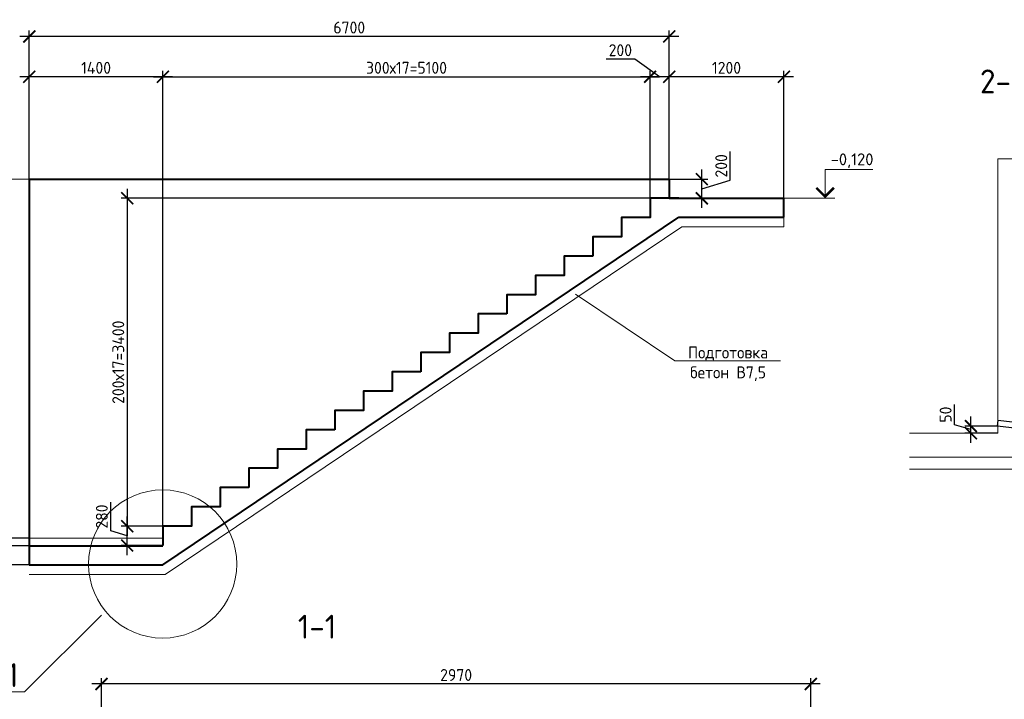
# Model space of a CAD drawing. Header units: millimetres. Extents: x 130535 to 3472113, y -231620 to 121434.
# Tile 82 of 133: x 546986 to 567601, y 4917 to 19149. Entities that reach past the tile are written whole.
import ezdxf
from ezdxf import colors
from ezdxf.entities.mleader import LeaderData, LeaderLine
from ezdxf.enums import TextEntityAlignment as Align
from ezdxf.math import Vec2, Vec3

# ---------------------------------------------------------------- set-up
doc = ezdxf.new("R2010")
doc.units = ezdxf.units.MM
doc.layers.get('DEFPOINTS').update_dxf_attribs({"color": 1, "lineweight": 0})
doc.layers.add('ИЗМ', color=3, linetype='Continuous')
for name, color, linetype, lineweight in [('РАЗМЕРЫ', 1, 'Continuous', 9), ('Разрез жилая часть$0$Отметки', 1, 'Continuous', 20), ('Символы 0.20', 1, 'Continuous', 20), ('стены монолит', 126, 'Continuous', 40), ('Текст 5.00', 82, 'Continuous', 50), ('Тонкая 0.20', 30, 'Continuous', 20)]:
    doc.layers.add(name, color=color, linetype=linetype, lineweight=lineweight)
doc.styles.add('GOST-2.304_Type-B', font='GOST_Common.ttf')
doc.styles.add('ГОСТ', font='isocpeur.TTF')
doc.dimstyles.new('СПДС', dxfattribs={"dimscale": 100, "dimtxt": 2.5, "dimasz": 2.5, "dimexe": 1.25, "dimexo": 0, "dimtad": 1, "dimdec": 0, "dimtxsty": 'GOST-2.304_Type-B', "dimblk": 'ARCHTICK', "dimcen": 2.5, "dimdle": 2, "dimadec": 0, "dimazin": 2, "dimtfac": 0.75, "dimtdec": 0, "dimtmove": 1, "dimatfit": 3, "dimfxl": 1, "dimtolj": 1, "dimarcsym": 1})

# ---------------------------------------------------------------- blocks, each defined once
blk = doc.blocks.new('_None')
blk = doc.blocks.new('_ArchTick')
at = {"color": 0, "linetype": 'ByBlock', "const_width": 0.15}
blk.add_lwpolyline([(-0.5, -0.5), (0.5, 0.5)], dxfattribs=at)
blk = doc.blocks.new('*D356')
at = {"layer": 'DEFPOINTS', "color": 0, "linetype": 'Continuous', "lineweight": 0, "transparency": 16777216}
for p in [(548582, 8130, -700), (546027, 7730), (548582, 7730, -1050)]:
    blk.add_point(p, dxfattribs=at)
at = {"layer": 'РАЗМЕРЫ', "color": 0, "linetype": 'Continuous', "lineweight": -2, "transparency": 16777216}
for p, q in [((546027, 8330), (546027, 7530)), ((548582, 8130), (545902, 8130)), ((546027, 7930), (545496, 7339)), ((548582, 7730), (545902, 7730)), ((545496, 7339), (545496, 6739))]:
    blk.add_line(p, q, dxfattribs=at)
at = {"layer": 'РАЗМЕРЫ', "color": 0, "linetype": 'Continuous', "lineweight": -2, "transparency": 16777216, "xscale": 250, "yscale": 250, "zscale": 250}
for p, rotation in [((546027, 8130), 90), ((546027, 7730), 270)]:
    blk.add_blockref('_ArchTick', p, dxfattribs=dict(at, rotation=rotation))
at = {"layer": 'РАЗМЕРЫ', "color": 0, "linetype": 'Continuous', "lineweight": 0, "transparency": 16777216, "insert": (545308, 7039), "char_height": 250, "attachment_point": 5, "rotation": 90, "style": 'GOST-2.304_Type-B'}
blk.add_mtext('\\A1;200', dxfattribs=at)
blk = doc.blocks.new('*D352')
at = {"layer": 'DEFPOINTS', "color": 0, "linetype": 'Continuous', "lineweight": 0, "transparency": 16777216}
for p in [(560185, 17954), (560185, 15410), (549985, 8542)]:
    blk.add_point(p, dxfattribs=at)
at = {"layer": 'РАЗМЕРЫ', "color": 0, "linetype": 'Continuous', "lineweight": -2, "transparency": 16777216}
for p, q in [((549785, 17954), (560385, 17954)), ((549985, 8542), (549985, 18079)), ((560185, 15410), (560185, 18079))]:
    blk.add_line(p, q, dxfattribs=at)
at = {"layer": 'РАЗМЕРЫ', "color": 0, "linetype": 'Continuous', "lineweight": -2, "transparency": 16777216, "xscale": 250, "yscale": 250, "zscale": 250, "rotation": 180}
blk.add_blockref('_ArchTick', (549985, 17954), dxfattribs=at)
at = {"layer": 'РАЗМЕРЫ', "color": 0, "linetype": 'Continuous', "lineweight": -2, "transparency": 16777216, "xscale": 250, "yscale": 250, "zscale": 250}
blk.add_blockref('_ArchTick', (560185, 17954), dxfattribs=at)
at = {"layer": 'РАЗМЕРЫ', "color": 0, "linetype": 'Continuous', "lineweight": 0, "transparency": 16777216, "insert": (555085, 18142), "char_height": 250, "width": 550.09, "attachment_point": 5, "style": 'GOST-2.304_Type-B'}
blk.add_mtext('\\A1;300х17=5100', dxfattribs=at)
blk = doc.blocks.new('*D353')
at = {"layer": 'DEFPOINTS', "color": 0, "linetype": 'Continuous', "lineweight": 0, "transparency": 16777216}
for p in [(560585, 17954), (560585, 15810), (562985, 15410)]:
    blk.add_point(p, dxfattribs=at)
at = {"layer": 'РАЗМЕРЫ', "color": 0, "linetype": 'Continuous', "lineweight": -2, "transparency": 16777216}
for p, q in [((563185, 17954), (560385, 17954)), ((560585, 15810), (560585, 18079)), ((562985, 15410), (562985, 18079))]:
    blk.add_line(p, q, dxfattribs=at)
at = {"layer": 'РАЗМЕРЫ', "color": 0, "linetype": 'Continuous', "lineweight": -2, "transparency": 16777216, "xscale": 250, "yscale": 250, "zscale": 250, "rotation": 180}
blk.add_blockref('_ArchTick', (560585, 17954), dxfattribs=at)
at = {"layer": 'РАЗМЕРЫ', "color": 0, "linetype": 'Continuous', "lineweight": -2, "transparency": 16777216, "xscale": 250, "yscale": 250, "zscale": 250}
blk.add_blockref('_ArchTick', (562985, 17954), dxfattribs=at)
at = {"layer": 'РАЗМЕРЫ', "color": 0, "linetype": 'Continuous', "lineweight": 0, "transparency": 16777216, "insert": (561785, 18142), "char_height": 250, "attachment_point": 5, "style": 'GOST-2.304_Type-B'}
blk.add_mtext('\\A1;1200', dxfattribs=at)
blk = doc.blocks.new('*D354')
at = {"layer": 'DEFPOINTS', "color": 0, "linetype": 'Continuous', "lineweight": 0, "transparency": 16777216}
for p in [(547187, 18798), (547187, 15810, -7150), (560585, 15810)]:
    blk.add_point(p, dxfattribs=at)
at = {"layer": 'РАЗМЕРЫ', "color": 0, "linetype": 'Continuous', "lineweight": -2, "transparency": 16777216}
for p, q in [((560785, 18798), (546987, 18798)), ((547187, 15810), (547187, 18923)), ((560585, 15810), (560585, 18923))]:
    blk.add_line(p, q, dxfattribs=at)
at = {"layer": 'РАЗМЕРЫ', "color": 0, "linetype": 'Continuous', "lineweight": -2, "transparency": 16777216, "xscale": 250, "yscale": 250, "zscale": 250, "rotation": 180}
blk.add_blockref('_ArchTick', (547187, 18798), dxfattribs=at)
at = {"layer": 'РАЗМЕРЫ', "color": 0, "linetype": 'Continuous', "lineweight": -2, "transparency": 16777216, "xscale": 250, "yscale": 250, "zscale": 250}
blk.add_blockref('_ArchTick', (560585, 18798), dxfattribs=at)
at = {"layer": 'РАЗМЕРЫ', "color": 0, "linetype": 'Continuous', "lineweight": 0, "transparency": 16777216, "insert": (553886, 18985), "char_height": 250, "attachment_point": 5, "style": 'GOST-2.304_Type-B'}
blk.add_mtext('\\A1;6700', dxfattribs=at)
blk = doc.blocks.new('*D355')
at = {"layer": 'DEFPOINTS', "color": 0, "linetype": 'Continuous', "lineweight": 0, "transparency": 16777216}
for p in [(547187, 17954), (547187, 15810, -7150), (549985, 8542)]:
    blk.add_point(p, dxfattribs=at)
at = {"layer": 'РАЗМЕРЫ', "color": 0, "linetype": 'Continuous', "lineweight": -2, "transparency": 16777216}
for p, q in [((550185, 17954), (546987, 17954)), ((547187, 15810), (547187, 18079)), ((549985, 8542), (549985, 18079))]:
    blk.add_line(p, q, dxfattribs=at)
at = {"layer": 'РАЗМЕРЫ', "color": 0, "linetype": 'Continuous', "lineweight": -2, "transparency": 16777216, "xscale": 250, "yscale": 250, "zscale": 250, "rotation": 180}
blk.add_blockref('_ArchTick', (547187, 17954), dxfattribs=at)
at = {"layer": 'РАЗМЕРЫ', "color": 0, "linetype": 'Continuous', "lineweight": -2, "transparency": 16777216, "xscale": 250, "yscale": 250, "zscale": 250}
blk.add_blockref('_ArchTick', (549985, 17954), dxfattribs=at)
at = {"layer": 'РАЗМЕРЫ', "color": 0, "linetype": 'Continuous', "lineweight": 0, "transparency": 16777216, "insert": (548586, 18142), "char_height": 250, "attachment_point": 5, "style": 'GOST-2.304_Type-B'}
blk.add_mtext('\\A1;1400', dxfattribs=at)
blk = doc.blocks.new('*D357')
at = {"layer": 'DEFPOINTS', "color": 0, "linetype": 'Continuous', "lineweight": 0, "transparency": 16777216}
for p in [(560585, 15810), (561268, 15810), (560585, 15410)]:
    blk.add_point(p, dxfattribs=at)
at = {"layer": 'РАЗМЕРЫ', "color": 0, "linetype": 'Continuous', "lineweight": -2, "transparency": 16777216}
for p, q in [((561862, 15789), (561862, 16389)), ((561268, 15210), (561268, 16010)), ((560585, 15810), (561393, 15810)), ((561268, 15610), (561862, 15789)), ((560585, 15410), (561393, 15410))]:
    blk.add_line(p, q, dxfattribs=at)
at = {"layer": 'РАЗМЕРЫ', "color": 0, "linetype": 'Continuous', "lineweight": -2, "transparency": 16777216, "xscale": 250, "yscale": 250, "zscale": 250}
for p, rotation in [((561268, 15810), 90), ((561268, 15410), 270)]:
    blk.add_blockref('_ArchTick', p, dxfattribs=dict(at, rotation=rotation))
at = {"layer": 'РАЗМЕРЫ', "color": 0, "linetype": 'Continuous', "lineweight": 0, "transparency": 16777216, "insert": (561675, 16089), "char_height": 250, "attachment_point": 5, "rotation": 90, "style": 'GOST-2.304_Type-B'}
blk.add_mtext('\\A1;200', dxfattribs=at)
blk = doc.blocks.new('*D358')
at = {"layer": 'DEFPOINTS', "color": 0, "linetype": 'Continuous', "lineweight": 0, "transparency": 16777216}
for p in [(560585, 15410), (549237, 8542), (549985, 8542)]:
    blk.add_point(p, dxfattribs=at)
at = {"layer": 'РАЗМЕРЫ', "color": 0, "linetype": 'Continuous', "lineweight": -2, "transparency": 16777216}
for p, q in [((549237, 15610), (549237, 8342)), ((560585, 15410), (549112, 15410)), ((549985, 8542), (549112, 8542))]:
    blk.add_line(p, q, dxfattribs=at)
at = {"layer": 'РАЗМЕРЫ', "color": 0, "linetype": 'Continuous', "lineweight": -2, "transparency": 16777216, "xscale": 250, "yscale": 250, "zscale": 250}
for p, rotation in [((549237, 15410), 90), ((549237, 8542), 270)]:
    blk.add_blockref('_ArchTick', p, dxfattribs=dict(at, rotation=rotation))
at = {"layer": 'РАЗМЕРЫ', "color": 0, "linetype": 'Continuous', "lineweight": 0, "transparency": 16777216, "insert": (549050, 11976), "char_height": 250, "attachment_point": 5, "rotation": 90, "style": 'GOST-2.304_Type-B'}
blk.add_mtext('\\A1;200х17=3400', dxfattribs=at)
blk = doc.blocks.new('*D351')
at = {"layer": 'DEFPOINTS', "color": 0, "linetype": 'Continuous', "lineweight": 0, "transparency": 16777216}
for p in [(560185, 17954), (560185, 15810), (560585, 15810)]:
    blk.add_point(p, dxfattribs=at)
at = {"layer": 'РАЗМЕРЫ', "color": 0, "linetype": 'Continuous', "lineweight": -2, "transparency": 16777216}
for p, q in [((559862, 18323), (559262, 18323)), ((560385, 17954), (559862, 18323)), ((560785, 17954), (559985, 17954)), ((560185, 15810), (560185, 18079)), ((560585, 15810), (560585, 18079))]:
    blk.add_line(p, q, dxfattribs=at)
at = {"layer": 'РАЗМЕРЫ', "color": 0, "linetype": 'Continuous', "lineweight": -2, "transparency": 16777216, "xscale": 250, "yscale": 250, "zscale": 250, "rotation": 180}
blk.add_blockref('_ArchTick', (560185, 17954), dxfattribs=at)
at = {"layer": 'РАЗМЕРЫ', "color": 0, "linetype": 'Continuous', "lineweight": -2, "transparency": 16777216, "xscale": 250, "yscale": 250, "zscale": 250}
blk.add_blockref('_ArchTick', (560585, 17954), dxfattribs=at)
at = {"layer": 'РАЗМЕРЫ', "color": 0, "linetype": 'Continuous', "lineweight": 0, "transparency": 16777216, "insert": (559562, 18510), "char_height": 250, "attachment_point": 5, "style": 'GOST-2.304_Type-B'}
blk.add_mtext('\\A1;200', dxfattribs=at)
blk = doc.blocks.new('*D349')
at = {"layer": 'DEFPOINTS', "color": 0, "linetype": 'Continuous', "lineweight": 0, "transparency": 16777216}
for p in [(548699, 5238), (548699, 2905), (563549, 2905)]:
    blk.add_point(p, dxfattribs=at)
at = {"layer": 'РАЗМЕРЫ', "color": 0, "linetype": 'Continuous', "lineweight": -2, "transparency": 16777216}
for p, q in [((548699, 2905), (548699, 5363)), ((563549, 2905), (563549, 5363)), ((563749, 5238), (548499, 5238))]:
    blk.add_line(p, q, dxfattribs=at)
at = {"layer": 'РАЗМЕРЫ', "color": 0, "linetype": 'Continuous', "lineweight": -2, "transparency": 16777216, "xscale": 250, "yscale": 250, "zscale": 250, "rotation": 180}
blk.add_blockref('_ArchTick', (548699, 5238), dxfattribs=at)
at = {"layer": 'РАЗМЕРЫ', "color": 0, "linetype": 'Continuous', "lineweight": -2, "transparency": 16777216, "xscale": 250, "yscale": 250, "zscale": 250}
blk.add_blockref('_ArchTick', (563549, 5238), dxfattribs=at)
at = {"layer": 'РАЗМЕРЫ', "color": 0, "linetype": 'Continuous', "lineweight": 0, "transparency": 16777216, "insert": (556124, 5426), "char_height": 250, "attachment_point": 5, "style": 'GOST-2.304_Type-B'}
blk.add_mtext('\\A1;2970', dxfattribs=at)
blk = doc.blocks.new('*D484')
at = {"layer": 'DEFPOINTS', "color": 0, "linetype": 'Continuous', "lineweight": 0, "transparency": 16777216}
for p in [(549237, 8542), (549985, 8542), (549985, 8138)]:
    blk.add_point(p, dxfattribs=at)
at = {"layer": 'РАЗМЕРЫ', "color": 0, "linetype": 'Continuous', "lineweight": -2, "transparency": 16777216}
for p, q in [((548894, 8444), (548894, 9044)), ((549237, 7938), (549237, 8742)), ((549985, 8542), (549112, 8542)), ((549237, 8340), (548894, 8444)), ((549985, 8138), (549112, 8138))]:
    blk.add_line(p, q, dxfattribs=at)
at = {"layer": 'РАЗМЕРЫ', "color": 0, "linetype": 'Continuous', "lineweight": -2, "transparency": 16777216, "xscale": 250, "yscale": 250, "zscale": 250}
for p, rotation in [((549237, 8542), 90), ((549237, 8138), 270)]:
    blk.add_blockref('_ArchTick', p, dxfattribs=dict(at, rotation=rotation))
at = {"layer": 'РАЗМЕРЫ', "color": 0, "linetype": 'Continuous', "lineweight": 0, "transparency": 16777216, "insert": (548706, 8744), "char_height": 250, "attachment_point": 5, "rotation": 90, "style": 'GOST-2.304_Type-B'}
blk.add_mtext('\\A1;280', dxfattribs=at)
blk = doc.blocks.new('*D485')
at = {"layer": 'DEFPOINTS', "color": 0, "linetype": 'Continuous', "lineweight": 0, "transparency": 16777216}
for p in [(546027, 8290), (547183, 8290, -7149), (547183, 8130, -3225)]:
    blk.add_point(p, dxfattribs=at)
at = {"layer": 'РАЗМЕРЫ', "color": 0, "linetype": 'Continuous', "lineweight": -2, "transparency": 16777216}
for p, q in [((545683, 8314), (545683, 8739)), ((546027, 7930), (546027, 8490)), ((546027, 8210), (545683, 8314)), ((547183, 8290), (545902, 8290)), ((547183, 8130), (545902, 8130))]:
    blk.add_line(p, q, dxfattribs=at)
at = {"layer": 'РАЗМЕРЫ', "color": 0, "linetype": 'Continuous', "lineweight": -2, "transparency": 16777216, "xscale": 250, "yscale": 250, "zscale": 250}
for p, rotation in [((546027, 8290), 90), ((546027, 8130), 270)]:
    blk.add_blockref('_ArchTick', p, dxfattribs=dict(at, rotation=rotation))
at = {"layer": 'РАЗМЕРЫ', "color": 0, "linetype": 'Continuous', "lineweight": 0, "transparency": 16777216, "insert": (545496, 8526), "char_height": 250, "attachment_point": 5, "rotation": 90, "style": 'GOST-2.304_Type-B'}
blk.add_mtext('\\A1;80', dxfattribs=at)
blk = doc.blocks.new('*D528')
at = {"layer": 'DEFPOINTS', "color": 0, "linetype": 'Continuous', "lineweight": 0, "transparency": 16777216}
for p in [(566903, 10639), (567457, 10639), (567463, 10488)]:
    blk.add_point(p, dxfattribs=at)
at = {"layer": 'РАЗМЕРЫ', "color": 0, "linetype": 'Continuous', "lineweight": -2, "transparency": 16777216}
for p, q in [((566559, 10667), (566559, 11092)), ((566903, 10288), (566903, 10839)), ((566903, 10564), (566559, 10667)), ((567457, 10639), (566778, 10639)), ((567463, 10488), (566778, 10488))]:
    blk.add_line(p, q, dxfattribs=at)
at = {"layer": 'РАЗМЕРЫ', "color": 0, "linetype": 'Continuous', "lineweight": -2, "transparency": 16777216, "xscale": 250, "yscale": 250, "zscale": 250}
for p, rotation in [((566903, 10639), 90), ((566903, 10488), 270)]:
    blk.add_blockref('_ArchTick', p, dxfattribs=dict(at, rotation=rotation))
at = {"layer": 'РАЗМЕРЫ', "color": 0, "linetype": 'Continuous', "lineweight": 0, "transparency": 16777216, "insert": (566372, 10879), "char_height": 250, "attachment_point": 5, "rotation": 90, "style": 'GOST-2.304_Type-B'}
blk.add_mtext('\\A1;50', dxfattribs=at)

msp = doc.modelspace()

# ---------------------------------------------------------------- linework, layer by layer
at = {"layer": 'ИЗМ', "linetype": 'Continuous', "lineweight": 30}
msp.add_lwpolyline([(567470.1, 10763), (571956.9, 10232.7), (571943.6, 10108.4), (567456.8, 10638.7), (567470.1, 10763)], dxfattribs=at)
at = {"layer": 'РАЗМЕРЫ', "linetype": 'Continuous', "lineweight": 0}
for p, q in [((547187.2, 15810.4), (545825.9, 15810.4)), ((564054.5, 15410.4), (562984.9, 15410.4)), ((549980.5, 8290.4, -700), (547182.6, 8290.4, -7150))]:
    msp.add_line(p, q, dxfattribs=at)
at = {"layer": 'РАЗМЕРЫ', "color": 0, "linetype": 'Continuous', "lineweight": 18}
msp.add_line((562984.9, 14810.4), (562984.9, 15010.4), dxfattribs=at)
at = {"layer": 'РАЗМЕРЫ', "linetype": 'Continuous', "lineweight": 0}
msp.add_circle((549980.4, 7750.4, -700), 1551.3, dxfattribs=at)
at = {"layer": 'Символы 0.20', "color": 1, "linetype": 'Continuous', "lineweight": 20, "ltscale": 100}
msp.add_line((563849.7, 16010.4), (564849.7, 16010.4), dxfattribs=at)
at = {"layer": 'Символы 0.20', "color": 1, "linetype": 'Continuous', "lineweight": 20, "ltscale": 10000}
msp.add_line((563999.7, 15410.4), (563699.7, 15410.4), dxfattribs=at)
msp.add_lwpolyline([(563849.7, 15410.4), (563849.7, 16010.4)], dxfattribs=at)
at = {"layer": 'Символы 0.20', "color": 1, "linetype": 'Continuous', "lineweight": 20, "ltscale": 10000, "const_width": 50}
msp.add_lwpolyline([(563667.4, 15628.1), (563849.7, 15445.7), (564032, 15628.1)], dxfattribs=at)
at = {"layer": 'стены монолит', "ltscale": 100}
for p, q in [((547187.2, 15810.4, -7150), (547182.6, 7730.4, -7850)), ((547187.2, 15810.4, -7150), (560585, 15810.4)), ((560585, 15810.4), (560585, 15410.4)), ((560585, 15410.4), (562984.9, 15410.4)), ((562984.9, 15010.4), (562984.9, 15410.4)), ((549980.4, 7730.4, -700), (560785, 15010.4)), ((560785, 15010.4), (562984.9, 15010.4)), ((547182.6, 8130.4, -7150), (549980.5, 8130.4, -700)), ((547182.6, 7730.4, -7850), (549980.4, 7730.4, -700))]:
    msp.add_line(p, q, dxfattribs=at)
at = {"layer": 'стены монолит', "color": 0, "lineweight": 18, "ltscale": 100}
for p, q in [((550034, 7530.4, -700), (560846.8, 14810.4)), ((560846.8, 14810.4), (562984.9, 14810.4)), ((547182.6, 7530.4, -7850), (550034, 7530.4, -700))]:
    msp.add_line(p, q, dxfattribs=at)
at = {"layer": 'стены монолит', "ltscale": 100}
for points in [[(560785, 15410.4), (560185, 15410.4), (560185, 15006.4), (559585, 15006.4), (559585, 14602.4), (558985, 14602.4), (558985, 14198.4)], [(558985, 14198.4), (558385, 14198.4), (558385, 13794.4), (557785, 13794.4), (557785, 13390.4), (557185, 13390.4), (557185, 12986.4)], [(557185, 12986.4), (556585, 12986.4), (556585, 12582.4), (555985, 12582.4), (555985, 12178.4), (555385, 12178.4), (555385, 11774.4)], [(555385, 11774.4), (554785, 11774.4), (554785, 11370.4), (554185, 11370.4), (554185, 10966.4), (553585, 10966.4), (553585, 10562.4)], [(553585, 10562.4), (552985, 10562.4), (552985, 10158.4), (552385, 10158.4), (552385, 9754.4), (551785, 9754.4), (551785, 9350.4)], [(551785, 9350.4), (551185, 9350.4), (551185, 8946.4), (550585, 8946.4), (550585, 8542.4), (549985, 8542.4), (549985, 8138.4)]]:
    msp.add_lwpolyline(points, dxfattribs=at)
at = {"layer": 'Тонкая 0.20'}
for p, q in [((567463.4, 16238.4), (567963.4, 16238.4)), ((567463.4, 10500.9), (567463.4, 16238.4)), ((567463.4, 10488.4), (567463.4, 13570.7)), ((565613.4, 10488.4), (567463.4, 10488.4)), ((568213.4, 9988.4), (565613.4, 9988.4)), ((568213.4, 9738.4), (565613.4, 9738.4))]:
    msp.add_line(p, q, dxfattribs=at)

# ---------------------------------------------------------------- texts
at = {"insert": (153574.3, 18462.6), "char_height": 330, "attachment_point": 1, "style": 'ГОСТ'}
msp.add_mtext_dynamic_manual_height_columns('\\pi10055.14148;{\\H1.5152x;\\P\\pi7542.56108;Общие указания\\P\\pi1650;}1.^IРабочая документация разработана в соответствии с заданием на проектирование, требованиями действующих технических регламентов, стандартов, сводов правил и других документов, содержащих установленные требования.\\P2.^IРабочая документация выполнена в соответствии со следующими нормативными и техническими документами:\\P-^IСП 20.13330.2016 "Нагрузки и Воздействия";\\P-^IСП 63.13330.2012 "Бетонные и железобетонные конструкции. Основные положения";\\P-^IСП 22.13330.2016 "Основания зданий и сооружений";\\P-^IСП 45.13330.2012 "Земляные сооружения, основания и фундаменты".\\P3.   За относительную отметку 0,000 принята отметка чистого пола первого этажа.\\P4.^IПеречень видов работ, для которых необходимо составлять акты освидетельствования скрытых работ:\\P-^Iармирование конструкций;\\P-^Iосвидетельствование опалубки перед бетонированием;\\P-^Iвыполнение сварочных работ;\\P-^Iотбор контрольных проб бетона;\\P-^Iсоответствие законченных железобетонных конструкций проекту с отображением качества работ;\\P-^Iустройство монолитных конструкций, выполняемых в зимнее время;  \\P\\pi0;        -    устройство гидроизоляции;\\P\\pi1650;-^Iуплотнение грунтов и обратную засыпку.\\PЗапрещается выполнение последующих работ при отсутствии актов освидетельствования предшествующих скрытых работ во всех случаях.\\P\\pi0;        5. Проект рассчитан на производство работ в период положительных температур. В случае выполнения работ при отрицательных температурах необходимо выполнять требования СНиП часть 3 по производству работ и ППР.\\P        6. При минимальной температуре воздуха до минус 15°С допускается:\\P\\pi1650;-выдерживание бетона в конструкции методом термоса, при предварительном разогреве бетонной смеси;\\P -форсированный электроразогрев бетона в конструкции с повторным уплотнением.\\PПри минимальной температуре воздуха до минус 25°С допускается:\\P -обогрев бетона в греющей опалубке с помощью низкотемпературных электронагревателей;\\P -электродный сквозной прогрев бетона;\\P -электрообогрев с помощью греющего провода.', width=18460.283, gutter_width=5800, heights=[33815.2], dxfattribs=at)
at = {"layer": 'Разрез жилая часть$0$Отметки', "linetype": 'Continuous', "lineweight": 25, "ltscale": 100, "style": 'ГОСТ'}
msp.add_text('-0,120', height=250, dxfattribs=at).set_placement((563967.2, 16100.4))
at = {"layer": 'Текст 5.00', "style": 'GOST-2.304_Type-B'}
for s, p in [('2-2', (567579.4, 17856.9)), ('1-1', (553211.9, 6437.2))]:
    msp.add_text(s, height=500, dxfattribs=at).set_placement(p, align=Align.MIDDLE_CENTER)

# ---------------------------------------------------------------- dimensions: what is measured, and where the dimension line sits
at = {"layer": 'РАЗМЕРЫ', "linetype": 'Continuous', "lineweight": 0}
for base, p1, p2, picture, middle in [((547187.2, 18797.9), (560585, 15810.4), (547187.2, 15810.4, -7150), '*D354', (553886.1, 18985.4)), ((547187.2, 17954.1), (549985, 8542.4), (547187.2, 15810.4, -7150), '*D355', (548586.1, 18141.6)), ((560585, 17954.1), (562984.9, 15410.4), (560585, 15810.4), '*D353', (561784.9, 18141.6))]:
    dim = msp.add_linear_dim(base=base, p1=p1, p2=p2, dimstyle='СПДС', override={"dimlfac": 0.5, "dimrnd": 5}, dxfattribs=at)
    dim.commit()
    dim.dimension.update_dxf_attribs({"geometry": picture, "text_midpoint": middle})
for base, p1, p2, angle, override, picture, middle in [((560185, 17954.1), (560585, 15810.4), (560185, 15810.4), 180, {"dimlfac": 0.5, "dimrnd": 5}, '*D351', (559799.4, 18322.8)), ((546026.8, 7730.4, -3225), (548581.5, 8130.4, -3925), (548581.5, 7730.4, -4275), 90, {"dimlfac": 0.5}, '*D356', (545495.5, 7276.5, -3225))]:
    dim = msp.add_linear_dim(base=base, p1=p1, p2=p2, angle=angle, dimstyle='СПДС', override=override, dxfattribs=at)
    dim.commit()
    dim.dimension.update_dxf_attribs({"geometry": picture, "text_midpoint": middle, "dimtype": 160})
dim = msp.add_linear_dim(base=(560185, 17954.1), p1=(549985, 8542.4), p2=(560185, 15410.4), text='300х17=<>', dimstyle='СПДС', override={"dimlfac": 0.5, "dimrnd": 5}, dxfattribs=at)
dim.commit()
dim.dimension.update_dxf_attribs({"geometry": '*D352', "text_midpoint": (555085, 18141.6)})
for base, p1, p2, override, picture, middle in [((561268.5, 15810.4), (560585, 15410.4), (560585, 15810.4), {"dimlfac": 0.5, "dimrnd": 5}, '*D357', (561674.7, 15851)), ((546026.8, 8290.4), (547182.6, 8130.4, -3225), (547182.9, 8290.4, -7149.3), {"dimlfac": 0.5}, '*D485', (545495.5, 8376))]:
    dim = msp.add_linear_dim(base=base, p1=p1, p2=p2, angle=90, dimstyle='СПДС', override=override, dxfattribs=at)
    dim.commit()
    dim.dimension.update_dxf_attribs({"geometry": picture, "text_midpoint": middle})
for p1, text, picture, middle in [((560585, 15410.4), '200х17=3400', '*D358', (549050, 11976.4)), ((549985, 8138.4), '280', '*D484', (548706.2, 8506))]:
    dim = msp.add_linear_dim(base=(549237.5, 8542.4), p1=p1, p2=(549985, 8542.4), angle=90, text=text, dimstyle='СПДС', override={"dimlfac": 0.5}, dxfattribs=at)
    dim.commit()
    dim.dimension.update_dxf_attribs({"geometry": picture, "text_midpoint": middle})
dim = msp.add_linear_dim(base=(566902.8, 10638.7), p1=(567463.4, 10488.4), p2=(567456.8, 10638.7), angle=90, text='50', dimstyle='СПДС', dxfattribs=at)
dim.commit()
dim.dimension.update_dxf_attribs({"geometry": '*D528', "text_midpoint": (566371.5, 10729.2)})
at = {"layer": 'РАЗМЕРЫ', "color": 3, "linetype": 'Continuous', "lineweight": 0}
dim = msp.add_linear_dim(base=(548699.3, 5238.3), p1=(563549.3, 2904.6), p2=(548699.3, 2904.6), dimstyle='СПДС', override={"dimlfac": 0.2}, dxfattribs=at)
dim.commit()
dim.dimension.update_dxf_attribs({"geometry": '*D349', "text_midpoint": (556124.3, 5425.8)})

# ---------------------------------------------------------------- leaders
at = {"layer": 'Символы 0.20'}
ml = msp.add_multileader_mtext('Standard', dxfattribs=at)
ml.set_content('Подготовка\\Pбетон В7,5', color=256, style='GOST-2.304_Type-B')
ml.set_leader_properties(color=256, linetype='ByLayer', lineweight=-1)
ml.set_arrow_properties(name='NONE')
ml.build(insert=Vec2(0, 0))
ml.multileader.update_dxf_attribs({"text_left_attachment_type": 6, "text_right_attachment_type": 6, "dogleg_length": 1, "arrow_head_size": 36, "scale": 20})
ctx = ml.context
ctx.base_point, ctx.scale, ctx.char_height, ctx.arrow_head_size, ctx.landing_gap_size, ctx.plane_origin = Vec3(560900.3, 12005.6), 20, 250, 36, 18, Vec3(565354.1, 17026.7)
ctx.left_attachment, ctx.right_attachment, ctx.text_align_type = 6, 6, 1
notes = []
notes.append((ctx, [(0, (1, 1, 0), (560700.3, 12005.6), (1, 0), 200, [(0, [(558625.1, 13399)], 0, [])])]))
ctx.mtext.insert, ctx.mtext.alignment, ctx.mtext.flow_direction = Vec3(561818.3, 12305.6), 2, 5
at = {"layer": 'Символы 0.20', "ltscale": 100}
ml = msp.add_multileader_mtext('Standard', dxfattribs=at)
ml.set_content('Труба Тр\\Pниз трубы на 50 мм выше верха плиты', color=256, style='ГОСТ')
ml.set_leader_properties(color=256, linetype='ByLayer', lineweight=-1)
ml.set_arrow_properties(name='NONE')
ml.build(insert=Vec2(0, 0))
ml.multileader.update_dxf_attribs({"text_left_attachment_type": 6, "text_right_attachment_type": 6, "dogleg_length": 2.5, "arrow_head_size": 45, "scale": 100})
ctx = ml.context
ctx.base_point, ctx.scale, ctx.char_height, ctx.arrow_head_size, ctx.landing_gap_size, ctx.plane_origin = Vec3(501440.4, 12197.9), 100, 300, 45, 22.5, Vec3(511146.9, 8887.5)
ctx.left_attachment, ctx.right_attachment = 6, 6
notes.append((ctx, [(1, (1, 1, 0), (505500.4, 12197.9), (-1, 0), 250, [(0, [(506139.9, 10557.6)], 0, [])])]))
ctx.mtext.insert, ctx.mtext.width, ctx.mtext.flow_direction = Vec3(501462.9, 12587.9), 3780.751, 5
ml = msp.add_multileader_mtext('Standard', dxfattribs=at)
ml.set_content('Труба Тр\\Pниз трубы в уровне верха плиты', color=256, style='ГОСТ')
ml.set_leader_properties(color=256, linetype='ByLayer', lineweight=-1)
ml.set_arrow_properties(name='NONE')
ml.build(insert=Vec2(0, 0))
ml.multileader.update_dxf_attribs({"text_left_attachment_type": 6, "text_right_attachment_type": 6, "dogleg_length": 2.5, "arrow_head_size": 45, "scale": 100})
ctx = ml.context
ctx.base_point, ctx.scale, ctx.char_height, ctx.arrow_head_size, ctx.landing_gap_size, ctx.plane_origin = Vec3(439775.3, 9734), 100, 300, 45, 22.5, Vec3(433878.8, 6423.5)
ctx.left_attachment, ctx.right_attachment = 6, 6
notes.append((ctx, [(1, (1, 1, 0), (439525.3, 9734), (1, 0), 250, [(0, [(438885.9, 8093.7)], 0, [])])]))
ctx.mtext.insert, ctx.mtext.width, ctx.mtext.flow_direction = Vec3(439797.8, 10124), 6576.024, 5
ml = msp.add_multileader_mtext('Standard', dxfattribs=at)
ml.set_content('Труба Тр\\Pниз трубы в уровне верха плиты', color=256, style='ГОСТ')
ml.set_leader_properties(color=256, linetype='ByLayer', lineweight=-1)
ml.set_arrow_properties(name='NONE')
ml.build(insert=Vec2(0, 0))
ml.multileader.update_dxf_attribs({"text_left_attachment_type": 6, "text_right_attachment_type": 6, "dogleg_length": 2.5, "arrow_head_size": 45, "scale": 100})
ctx = ml.context
ctx.base_point, ctx.scale, ctx.char_height, ctx.arrow_head_size, ctx.landing_gap_size, ctx.plane_origin = Vec3(374236, 9404.1), 100, 300, 45, 22.5, Vec3(368339.5, 6093.6)
ctx.left_attachment, ctx.right_attachment = 6, 6
notes.append((ctx, [(1, (1, 1, 0), (373986, 9404.1), (1, 0), 250, [(0, [(373346.6, 7763.7)], 0, [])])]))
ctx.mtext.insert, ctx.mtext.width, ctx.mtext.flow_direction = Vec3(374258.5, 9794.1), 6442.783, 5
ml = msp.add_multileader_mtext('Standard', dxfattribs=at)
ml.set_content('Щебень фр.20-40', color=256, style='ГОСТ')
ml.set_leader_properties(color=256, linetype='ByLayer', lineweight=-1)
ml.set_arrow_properties(name='NONE')
ml.build(insert=Vec2(0, 0))
ml.multileader.update_dxf_attribs({"text_left_attachment_type": 6, "text_right_attachment_type": 6, "dogleg_length": 2.5, "arrow_head_size": 45, "scale": 100})
ctx = ml.context
ctx.base_point, ctx.scale, ctx.char_height, ctx.arrow_head_size, ctx.landing_gap_size, ctx.plane_origin = Vec3(499616, 8365.1), 100, 300, 45, 22.5, Vec3(507147.5, 5054.7)
ctx.left_attachment, ctx.right_attachment = 6, 6
notes.append((ctx, [(1, (1, 1, 0), (501501, 8365.1), (-1, 0), 250, [(0, [(503252, 9791.6)], 0, [])])]))
ctx.mtext.insert, ctx.mtext.width, ctx.mtext.flow_direction = Vec3(499638.5, 8755.1), 2129.129, 5
ml = msp.add_multileader_mtext('Standard', dxfattribs=at)
ml.set_content('Щебень фр.20-40', color=256, style='ГОСТ')
ml.set_leader_properties(color=256, linetype='ByLayer', lineweight=-1)
ml.set_arrow_properties(name='NONE')
ml.build(insert=Vec2(0, 0))
ml.multileader.update_dxf_attribs({"text_left_attachment_type": 6, "text_right_attachment_type": 6, "dogleg_length": 2.5, "arrow_head_size": 45, "scale": 100})
ctx = ml.context
ctx.base_point, ctx.scale, ctx.char_height, ctx.arrow_head_size, ctx.landing_gap_size, ctx.plane_origin = Vec3(443794.3, 5890.3), 100, 300, 45, 22.5, Vec3(437897.8, 2579.9)
ctx.left_attachment, ctx.right_attachment = 6, 6
notes.append((ctx, [(1, (1, 1, 0), (443544.3, 5890.3), (1, 0), 250, [(0, [(441793.3, 7316.8)], 0, [])])]))
ctx.mtext.insert, ctx.mtext.width, ctx.mtext.flow_direction = Vec3(443816.8, 6280.3), 2129.129, 5
ml = msp.add_multileader_mtext('Standard', dxfattribs=at)
ml.set_content('Щебень фр.20-40', color=256, style='ГОСТ')
ml.set_leader_properties(color=256, linetype='ByLayer', lineweight=-1)
ml.set_arrow_properties(name='NONE')
ml.build(insert=Vec2(0, 0))
ml.multileader.update_dxf_attribs({"text_left_attachment_type": 6, "text_right_attachment_type": 6, "dogleg_length": 2.5, "arrow_head_size": 45, "scale": 100})
ctx = ml.context
ctx.base_point, ctx.scale, ctx.char_height, ctx.arrow_head_size, ctx.landing_gap_size, ctx.plane_origin = Vec3(378255, 5560.4), 100, 300, 45, 22.5, Vec3(372358.5, 2249.9)
ctx.left_attachment, ctx.right_attachment = 6, 6
notes.append((ctx, [(1, (1, 1, 0), (378005, 5560.4), (1, 0), 250, [(0, [(376254, 6986.9)], 0, [])])]))
ctx.mtext.insert, ctx.mtext.width, ctx.mtext.flow_direction = Vec3(378277.5, 5950.4), 2129.129, 5
at = {"layer": 'Символы 0.20'}
ml = msp.add_multileader_mtext('Standard', dxfattribs=at)
ml.set_content('1', color=256, style='GOST-2.304_Type-B')
ml.set_leader_properties(color=256, linetype='ByLayer', lineweight=-1)
ml.set_arrow_properties(name='NONE')
ml.build(insert=Vec2(0, 0))
ml.multileader.update_dxf_attribs({"text_left_attachment_type": 6, "text_right_attachment_type": 6, "dogleg_length": 1, "arrow_head_size": 36, "scale": 20})
ctx = ml.context
ctx.base_point, ctx.scale, ctx.char_height, ctx.arrow_head_size, ctx.landing_gap_size, ctx.plane_origin = Vec3(546702.9, 5072.8, 700), 20, 500, 36, 18, Vec3(555006.6, 8523.7, 700)
ctx.left_attachment, ctx.right_attachment = 6, 6
notes.append((ctx, [(0, (1, 1, 0), (547088.9, 5072.8, 700), (-1, 0), 200, [(0, [(548700.8, 6676.3, 700)], 0, [])])]))
ctx.mtext.insert, ctx.mtext.flow_direction = Vec3(546720.9, 5672.8, 700), 5
for ctx, leaders in notes:
    for number, flags, end, landing, length, lines in leaders:
        leader = LeaderData()
        leader.index, (leader.has_last_leader_line, leader.has_dogleg_vector, leader.attachment_direction) = number, flags
        leader.last_leader_point, leader.dogleg_vector, leader.dogleg_length = Vec3(end), Vec3(landing), length
        for number, points, colour, breaks in lines:
            line = LeaderLine()
            line.index, line.vertices, line.color, line.breaks = number, Vec3.list(points), colors.encode_raw_color(colour), breaks
            leader.lines.append(line)
        ctx.leaders.append(leader)

doc.saveas('drawing.dxf')
